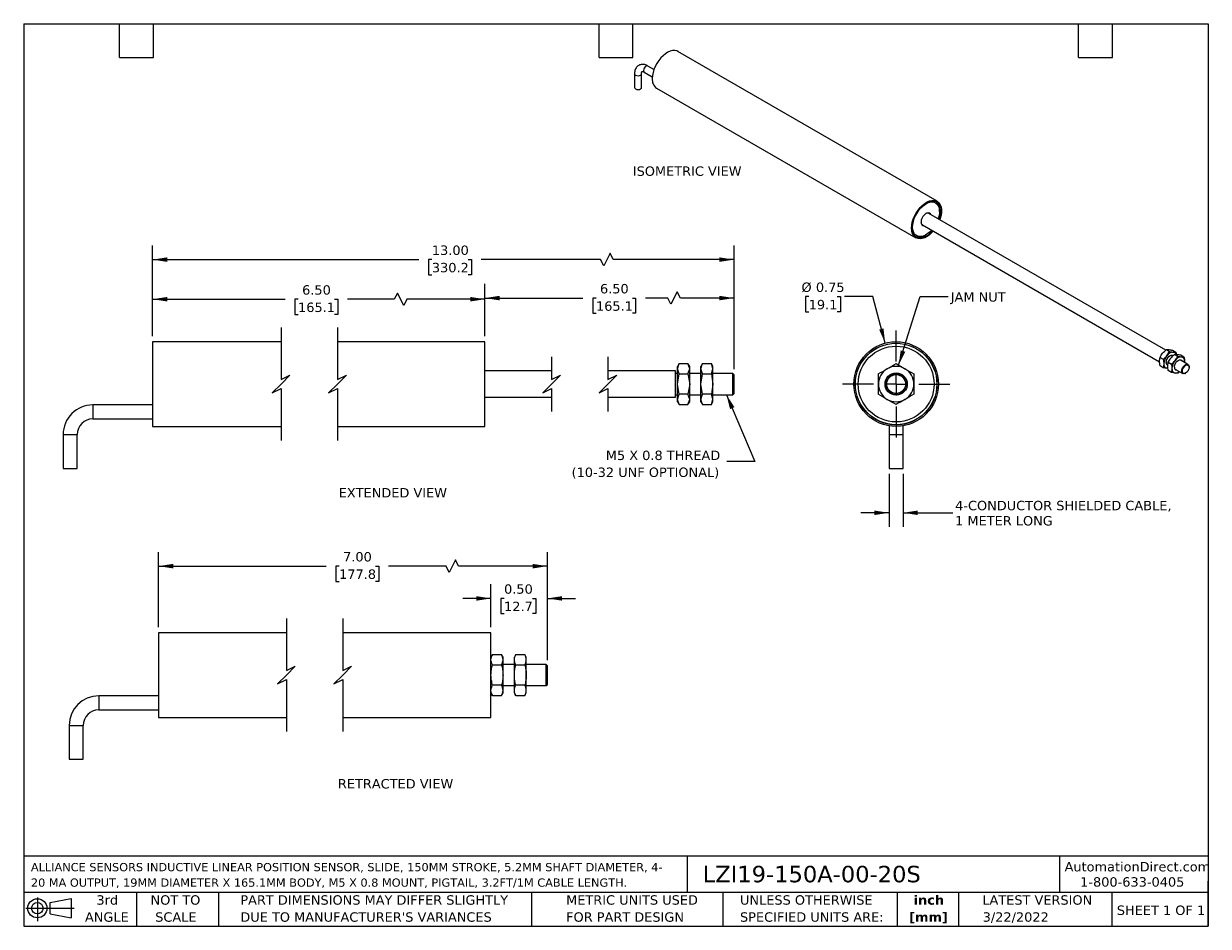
# Model space of a CAD drawing. Header units: inches. Extents: x 0.2 to 10.8, y 0.2 to 8.2.
import ezdxf

# ---------------------------------------------------------------- set-up
doc = ezdxf.new("R2010")
doc.units = ezdxf.units.IN
doc.header["$MEASUREMENT"] = 0
doc.linetypes.add('SLD-Center', pattern=[0.75, 0.6, -0.05, 0.05, -0.05])
doc.linetypes.add('SLD-Solid', pattern=[0])
doc.layers.add('CENTER', color=40, linetype='SLD-Center')
doc.layers.add('DIMENSIONS', color=140, linetype='SLD-Solid', lineweight=25)
doc.layers.add('TEXT', color=140, linetype='SLD-Solid', lineweight=25)
doc.styles.add('SLDTEXTSTYLE0', font='VERDANA.TTF')
doc.styles.add('SLDTEXTSTYLE1', font='VERDANAB.TTF')
doc.styles.get("Standard").update_dxf_attribs({"font": 'VERDANA.TTF'})
doc.dimstyles.new('SLDDIMSTYLE0', dxfattribs={"dimtxt": 0.084961, "dimasz": 0.13, "dimexe": 0, "dimexo": 0.0625, "dimgap": 0.02124, "dimtad": 0, "dimtih": 1, "dimtoh": 1, "dimrnd": 1e-09, "dimzin": 4, "dimdsep": 46, "dimtxsty": 'SLDTEXTSTYLE0', "dimsah": 1, "dimcen": 0.09, "dimadec": 0, "dimazin": 1, "dimtfac": 1, "dimtofl": 0, "dimtmove": 0, "dimatfit": 3, "dimfxl": 0, "dimfrac": 2, "dimtolj": 1, "dimtzin": 12, "dimarcsym": 0})
doc.dimstyles.new('SLDDIMSTYLE1', dxfattribs={"dimtxt": 0.18, "dimasz": 0.13, "dimexe": 0, "dimexo": 0.0625, "dimgap": 0, "dimtad": 0, "dimtih": 1, "dimtoh": 1, "dimdec": 0, "dimrnd": 1e-09, "dimzin": 0, "dimdsep": 46, "dimtxsty": 'Standard', "dimsah": 1, "dimcen": 0.09, "dimadec": 0, "dimazin": 0, "dimtfac": 0.13, "dimtdec": 0, "dimtofl": 0, "dimtmove": 0, "dimatfit": 3, "dimfxl": 0, "dimfrac": 2, "dimtolj": 1, "dimtzin": 0, "dimarcsym": 0})
doc.dimstyles.new('SLDDIMSTYLE2', dxfattribs={"dimtxt": 0.084961, "dimasz": 0.13, "dimexe": 0, "dimexo": 0.0625, "dimgap": 0.02124, "dimtad": 0, "dimtih": 1, "dimtoh": 1, "dimrnd": 1e-09, "dimdsep": 46, "dimtxsty": 'SLDTEXTSTYLE0', "dimsah": 1, "dimcen": 0, "dimadec": 0, "dimazin": 2, "dimtfac": 1, "dimtofl": 0, "dimtmove": 0, "dimatfit": 3, "dimfxl": 0, "dimfrac": 2, "dimtolj": 1, "dimtzin": 12, "dimarcsym": 0})
doc.dimstyles.new('SLDDIMSTYLE3', dxfattribs={"dimtxt": 0.084961, "dimasz": 0.13, "dimexe": 0, "dimexo": 0.0625, "dimgap": 0.02124, "dimtad": 0, "dimtih": 1, "dimtoh": 1, "dimrnd": 1e-09, "dimzin": 12, "dimdsep": 46, "dimtxsty": 'SLDTEXTSTYLE0', "dimsah": 1, "dimcen": 0.09, "dimadec": 0, "dimazin": 3, "dimtfac": 1, "dimtmove": 0, "dimatfit": 0, "dimfxl": 0, "dimfrac": 2, "dimtolj": 1, "dimtzin": 12, "dimarcsym": 0})
doc.dimstyles.new('SLDDIMSTYLE4', dxfattribs={"dimtxt": 0.084961, "dimasz": 0.13, "dimexe": 0, "dimexo": 0.0625, "dimgap": 0.02124, "dimtad": 0, "dimtih": 1, "dimtoh": 1, "dimrnd": 1e-09, "dimzin": 0, "dimdsep": 46, "dimtxsty": 'SLDTEXTSTYLE0', "dimsah": 1, "dimcen": 0.09, "dimadec": 0, "dimazin": 0, "dimtfac": 1, "dimtmove": 0, "dimatfit": 0, "dimfxl": 0, "dimfrac": 2, "dimtolj": 1, "dimtzin": 12, "dimarcsym": 0})

# ---------------------------------------------------------------- blocks, each defined once
blk = doc.blocks.new('Block11')
at = {"color": 7, "linetype": 'SLD-Solid', "lineweight": 18}
for p, q in [((0, 0.113), (0.428, 0.113)), ((0.102, 0.209), (0.102, 0)), ((0.216, 0.164), (0.401, 0.198)), ((0.216, 0.063), (0.216, 0.164)), ((0.401, 0.198), (0.401, 0.029)), ((0.216, 0.063), (0.401, 0.029))]:
    blk.add_line(p, q, dxfattribs=at)
for radius in [0.0846, 0.0506]:
    blk.add_circle((0.102, 0.113), radius, dxfattribs=at)
blk = doc.blocks.new('Block12')
at = {"color": 7, "linetype": 'Continuous'}
blk.add_blockref('Block11', (0, 0), dxfattribs=at)
blk = doc.blocks.new('SW_NOTE_0')
at = {"layer": 'TEXT', "color": 0, "char_height": 0.07292, "attachment_point": 1, "style": 'SLDTEXTSTYLE0'}
for s, insert in [('ALLIANCE SENSORS INDUCTIVE LINEAR POSITION SENSOR, SLIDE, 150MM STROKE, 5.2MM SHAFT DIAMETER, 4-', (0, 0.093)), ('20 MA OUTPUT, 19MM DIAMETER X 165.1MM BODY, M5 X 0.8 MOUNT, PIGTAIL, 3.2FT/1M CABLE LENGTH.', (0, -0.044))]:
    blk.add_mtext(s, dxfattribs=dict(at, insert=insert))
blk = doc.blocks.new('SW_NOTE_0_1')
at = {"layer": 'TEXT', "color": 0, "char_height": 0.0833, "attachment_point": 2, "style": 'SLDTEXTSTYLE1'}
for s, insert in [('inch', (0.125, 0.106)), ('[mm]', (0.122, -0.045))]:
    blk.add_mtext(s, dxfattribs=dict(at, insert=insert))
blk = doc.blocks.new('SW_NOTE_0_2')
at = {"layer": 'TEXT', "color": 0, "char_height": 0.08333, "attachment_point": 1, "style": 'SLDTEXTSTYLE0'}
for s, insert in [('UNLESS OTHERWISE ', (0, 0.106)), ('SPECIFIED UNITS ARE:', (0, -0.045))]:
    blk.add_mtext(s, dxfattribs=dict(at, insert=insert))
blk = doc.blocks.new('SW_NOTE_0_3')
at = {"layer": 'TEXT', "color": 0, "char_height": 0.08333, "attachment_point": 1, "style": 'SLDTEXTSTYLE0'}
for s, insert in [('PART DIMENSIONS MAY DIFFER SLIGHTLY ', (0, 0.106)), ("DUE TO MANUFACTURER'S VARIANCES", (0, -0.045))]:
    blk.add_mtext(s, dxfattribs=dict(at, insert=insert))
blk = doc.blocks.new('SW_NOTE_0_4')
at = {"layer": 'TEXT', "color": 0, "char_height": 0.0833, "attachment_point": 2, "style": 'SLDTEXTSTYLE0'}
for s, insert in [('NOT TO', (0.207, 0.106)), ('SCALE', (0.211, -0.045))]:
    blk.add_mtext(s, dxfattribs=dict(at, insert=insert))
blk = doc.blocks.new('SW_NOTE_0_5')
at = {"layer": 'TEXT', "color": 0, "char_height": 0.0833, "attachment_point": 2, "style": 'SLDTEXTSTYLE0'}
for s, insert in [('3rd', (0.091, 0.106)), ('ANGLE', (0.087, -0.045))]:
    blk.add_mtext(s, dxfattribs=dict(at, insert=insert))
blk = doc.blocks.new('SW_NOTE_0_6')
at = {"layer": 'TEXT', "color": 0, "char_height": 0.08333, "attachment_point": 1, "style": 'SLDTEXTSTYLE0'}
for s, insert in [('METRIC UNITS USED ', (0, 0.106)), ('FOR PART DESIGN', (0, -0.045))]:
    blk.add_mtext(s, dxfattribs=dict(at, insert=insert))
blk = doc.blocks.new('_D')
at = {"layer": 'DIMENSIONS'}
for p, q in [((4.338, 5.481), (4.338, 5.943)), ((6.546, 5.189), (6.546, 5.943)), ((4.338, 5.818), (5.207, 5.818)), ((5.323, 5.818), (5.294, 5.818)), ((5.294, 5.818), (5.294, 5.683)), ((5.646, 5.818), (5.674, 5.818)), ((5.674, 5.818), (5.674, 5.683)), ((5.96, 5.818), (5.761, 5.818)), ((5.987, 5.763), (5.96, 5.818)), ((6.043, 5.874), (5.987, 5.763)), ((6.071, 5.818), (6.043, 5.874)), ((6.546, 5.818), (6.071, 5.818)), ((5.294, 5.683), (5.323, 5.683)), ((5.674, 5.683), (5.646, 5.683))]:
    blk.add_line(p, q, dxfattribs=at)
for points in [[(4.338, 5.818), (4.468, 5.798), (4.468, 5.838)], [(6.546, 5.818), (6.416, 5.838), (6.416, 5.798)]]:
    blk.add_solid(points, dxfattribs=at)
at = {"layer": 'DIMENSIONS', "char_height": 0.0833, "attachment_point": 1, "style": 'SLDTEXTSTYLE0'}
for s, insert in [('6.50', (5.358, 5.943)), ('165.1', (5.323, 5.789))]:
    blk.add_mtext(s, dxfattribs=dict(at, insert=insert))
blk = doc.blocks.new('_D_1')
at = {"layer": 'DIMENSIONS'}
for p, q in [((1.392, 5.481), (1.392, 5.933)), ((4.338, 5.481), (4.338, 5.933)), ((1.392, 5.808), (2.567, 5.808)), ((2.682, 5.808), (2.654, 5.808)), ((2.654, 5.808), (2.654, 5.672)), ((3.005, 5.808), (3.034, 5.808)), ((3.034, 5.808), (3.034, 5.672)), ((3.535, 5.808), (3.121, 5.808)), ((3.563, 5.863), (3.535, 5.808)), ((3.619, 5.752), (3.563, 5.863)), ((3.646, 5.808), (3.619, 5.752)), ((4.338, 5.808), (3.646, 5.808)), ((2.654, 5.672), (2.682, 5.672)), ((3.034, 5.672), (3.005, 5.672))]:
    blk.add_line(p, q, dxfattribs=at)
for points in [[(1.392, 5.808), (1.522, 5.788), (1.522, 5.828)], [(4.338, 5.808), (4.208, 5.828), (4.208, 5.788)]]:
    blk.add_solid(points, dxfattribs=at)
at = {"layer": 'DIMENSIONS', "char_height": 0.0833, "attachment_point": 1, "style": 'SLDTEXTSTYLE0'}
for s, insert in [('6.50', (2.718, 5.932)), ('165.1', (2.682, 5.778))]:
    blk.add_mtext(s, dxfattribs=dict(at, insert=insert))
blk = doc.blocks.new('_D_2')
at = {"layer": 'DIMENSIONS'}
for p, q in [((1.392, 5.481), (1.392, 6.284)), ((5.448, 6.215), (5.392, 6.104)), ((5.476, 6.159), (5.448, 6.215)), ((6.546, 5.189), (6.546, 6.284)), ((1.392, 6.159), (3.753, 6.159)), ((3.868, 6.159), (3.839, 6.159)), ((3.839, 6.159), (3.839, 6.024)), ((4.191, 6.159), (4.22, 6.159)), ((4.22, 6.159), (4.22, 6.024)), ((5.364, 6.159), (4.306, 6.159)), ((5.392, 6.104), (5.364, 6.159)), ((6.546, 6.159), (5.476, 6.159)), ((3.839, 6.024), (3.868, 6.024)), ((4.22, 6.024), (4.191, 6.024))]:
    blk.add_line(p, q, dxfattribs=at)
for points in [[(1.392, 6.159), (1.522, 6.139), (1.522, 6.179)], [(6.546, 6.159), (6.416, 6.179), (6.416, 6.139)]]:
    blk.add_solid(points, dxfattribs=at)
at = {"layer": 'DIMENSIONS', "char_height": 0.0833, "attachment_point": 1, "style": 'SLDTEXTSTYLE0'}
for s, insert in [('13.00', (3.868, 6.284)), ('330.2', (3.868, 6.13))]:
    blk.add_mtext(s, dxfattribs=dict(at, insert=insert))
blk = doc.blocks.new('SW_NOTE_0_7')
at = {"layer": 'TEXT', "color": 0, "char_height": 0.08333, "attachment_point": 3, "style": 'SLDTEXTSTYLE0'}
for s, insert in [('M5 X 0.8 THREAD', (-0.058, 0.095)), ('(10-32 UNF OPTIONAL)', (-0.067, -0.055))]:
    blk.add_mtext(s, dxfattribs=dict(at, insert=insert))
blk = doc.blocks.new('_D_3')
at = {"layer": 'DIMENSIONS'}
for p, q in [((7.208, 5.831), (7.18, 5.831)), ((7.18, 5.831), (7.18, 5.696)), ((7.461, 5.831), (7.489, 5.831)), ((7.489, 5.831), (7.489, 5.696)), ((7.775, 5.831), (7.525, 5.831)), ((7.886, 5.418), (7.775, 5.831)), ((7.18, 5.696), (7.208, 5.696)), ((7.489, 5.696), (7.461, 5.696))]:
    blk.add_line(p, q, dxfattribs=at)
blk.add_solid([(7.886, 5.418), (7.871, 5.549), (7.833, 5.538)], dxfattribs=at)
at = {"layer": 'DIMENSIONS', "char_height": 0.0833, "attachment_point": 1, "style": 'SLDTEXTSTYLE0'}
for s, insert in [('%%c', (7.144, 5.956)), ('0.75', (7.272, 5.956)), ('19.1', (7.208, 5.802))]:
    blk.add_mtext(s, dxfattribs=dict(at, insert=insert))
blk = doc.blocks.new('_D_4')
at = {"layer": 'DIMENSIONS'}
for p, q in [((7.92, 4.259), (7.92, 3.79)), ((8.045, 4.259), (8.045, 3.79)), ((7.92, 3.915), (7.67, 3.915)), ((8.045, 3.915), (8.487, 3.915))]:
    blk.add_line(p, q, dxfattribs=at)
for points in [[(7.92, 3.915), (7.79, 3.935), (7.79, 3.895)], [(8.045, 3.915), (8.175, 3.895), (8.175, 3.935)]]:
    blk.add_solid(points, dxfattribs=at)
at = {"layer": 'DIMENSIONS', "char_height": 0.08333, "attachment_point": 1, "style": 'SLDTEXTSTYLE0'}
for s, insert in [('4-CONDUCTOR SHIELDED CABLE,', (8.506, 4.021)), ('1 METER LONG', (8.506, 3.886))]:
    blk.add_mtext(s, dxfattribs=dict(at, insert=insert))
blk = doc.blocks.new('SW_CENTERMARKSYMBOL_0')
at = {"layer": 'CENTER', "color": 0}
for p, q in [((0, 0.2), (0, 0.475)), ((-0.2, 0), (-0.475, 0)), ((0, 0), (-0.1, 0)), ((0, 0), (0, 0.1)), ((0, 0), (0, -0.1)), ((0, 0), (0.1, 0)), ((0.2, 0), (0.475, 0)), ((0, -0.2), (0, -0.475))]:
    blk.add_line(p, q, dxfattribs=at)
blk = doc.blocks.new('_D_5')
at = {"layer": 'DIMENSIONS'}
for p, q in [((1.445, 2.902), (1.445, 3.567)), ((4.078, 3.498), (4.022, 3.387)), ((4.105, 3.442), (4.078, 3.498)), ((4.892, 2.61), (4.892, 3.567)), ((1.445, 3.442), (2.931, 3.442)), ((3.046, 3.442), (3.017, 3.442)), ((3.017, 3.442), (3.017, 3.307)), ((3.369, 3.442), (3.397, 3.442)), ((3.397, 3.442), (3.397, 3.307)), ((3.994, 3.442), (3.484, 3.442)), ((4.022, 3.387), (3.994, 3.442)), ((4.892, 3.442), (4.105, 3.442)), ((3.017, 3.307), (3.046, 3.307)), ((3.397, 3.307), (3.369, 3.307))]:
    blk.add_line(p, q, dxfattribs=at)
for points in [[(1.445, 3.442), (1.575, 3.422), (1.575, 3.462)], [(4.892, 3.442), (4.762, 3.462), (4.762, 3.422)]]:
    blk.add_solid(points, dxfattribs=at)
at = {"layer": 'DIMENSIONS', "char_height": 0.0833, "attachment_point": 1, "style": 'SLDTEXTSTYLE0'}
for s, insert in [('7.00', (3.081, 3.567)), ('177.8', (3.046, 3.413))]:
    blk.add_mtext(s, dxfattribs=dict(at, insert=insert))
blk = doc.blocks.new('_D_6')
at = {"layer": 'DIMENSIONS'}
for p, q in [((4.392, 2.902), (4.392, 3.281)), ((4.892, 2.61), (4.892, 3.281)), ((4.392, 3.156), (4.142, 3.156)), ((4.508, 3.156), (4.48, 3.156)), ((4.48, 3.156), (4.48, 3.021)), ((4.761, 3.156), (4.789, 3.156)), ((4.789, 3.156), (4.789, 3.021)), ((4.892, 3.156), (5.142, 3.156)), ((4.48, 3.021), (4.508, 3.021)), ((4.789, 3.021), (4.761, 3.021))]:
    blk.add_line(p, q, dxfattribs=at)
for points in [[(4.392, 3.156), (4.262, 3.176), (4.262, 3.136)], [(4.892, 3.156), (5.022, 3.136), (5.022, 3.176)]]:
    blk.add_solid(points, dxfattribs=at)
at = {"layer": 'DIMENSIONS', "char_height": 0.0833, "attachment_point": 1, "style": 'SLDTEXTSTYLE0'}
for s, insert in [('0.50', (4.508, 3.281)), ('12.7', (4.508, 3.127))]:
    blk.add_mtext(s, dxfattribs=dict(at, insert=insert))

msp = doc.modelspace()

# ---------------------------------------------------------------- linework, layer by layer
for p, q in [((8.346, 6.676), (6.048, 8.003)), ((5.836, 7.844), (5.782, 7.875)), ((5.664, 7.807), (5.664, 7.685)), ((5.727, 7.685), (5.727, 7.807)), ((5.751, 7.821), (5.822, 7.78)), ((5.86, 7.678), (8.158, 6.352)), ((10.374, 5.357), (8.274, 6.569)), ((8.367, 6.585), (8.367, 6.595)), ((8.216, 6.467), (10.318, 5.254)), ((8.24, 6.374), (8.248, 6.379)), ((2.531, 5.431), (1.392, 5.431)), ((1.392, 5.431), (1.392, 5.056)), ((4.338, 5.431), (3.031, 5.431)), ((4.338, 5.056), (4.338, 5.431)), ((10.378, 5.361), (10.406, 5.345)), ((10.434, 5.356), (10.462, 5.34)), ((10.323, 5.292), (10.35, 5.276)), ((10.437, 5.307), (10.433, 5.309)), ((10.435, 5.311), (10.439, 5.308)), ((10.451, 5.319), (10.479, 5.303)), ((10.57, 5.23), (10.506, 5.267)), ((10.507, 5.314), (10.534, 5.298)), ((10.539, 5.258), (10.538, 5.248)), ((4.929, 5.173), (4.338, 5.173)), ((6.026, 5.173), (5.429, 5.173)), ((6.026, 4.95), (6.026, 5.173)), ((6.046, 5.149), (6.026, 5.149)), ((6.06, 5.237), (6.046, 5.213)), ((6.046, 5.192), (6.06, 5.237)), ((6.046, 5.192), (6.046, 5.213)), ((6.046, 5.056), (6.046, 5.192)), ((6.06, 5.147), (6.046, 5.192)), ((6.046, 5.056), (6.06, 5.147)), ((6.06, 5.237), (6.138, 5.237)), ((6.06, 5.147), (6.138, 5.147)), ((6.153, 5.213), (6.138, 5.237)), ((6.153, 5.192), (6.138, 5.237)), ((6.138, 5.147), (6.153, 5.192)), ((6.138, 5.147), (6.153, 5.056)), ((6.153, 5.192), (6.153, 5.213)), ((6.153, 5.056), (6.153, 5.192)), ((6.253, 5.149), (6.153, 5.149)), ((6.267, 5.237), (6.253, 5.213)), ((6.253, 5.192), (6.267, 5.237)), ((6.253, 5.192), (6.253, 5.213)), ((6.253, 5.056), (6.253, 5.192)), ((6.267, 5.147), (6.253, 5.192)), ((6.253, 5.056), (6.267, 5.147)), ((6.267, 5.237), (6.345, 5.237)), ((6.267, 5.147), (6.345, 5.147)), ((6.359, 5.213), (6.345, 5.237)), ((6.359, 5.192), (6.345, 5.237)), ((6.345, 5.147), (6.359, 5.192)), ((6.345, 5.147), (6.359, 5.056)), ((6.359, 5.192), (6.359, 5.213)), ((6.359, 5.056), (6.359, 5.192)), ((6.536, 5.149), (6.359, 5.149)), ((6.546, 5.139), (6.536, 5.149)), ((6.536, 5.075), (6.536, 5.149)), ((10.35, 5.201), (10.323, 5.217)), ((10.393, 5.196), (10.383, 5.196)), ((10.386, 5.228), (10.392, 5.225)), ((10.395, 5.249), (10.423, 5.233)), ((10.423, 5.159), (10.395, 5.175)), ((10.459, 5.186), (10.523, 5.149)), ((10.492, 5.167), (10.479, 5.154)), ((10.546, 5.151), (10.55, 5.153)), ((10.58, 5.204), (10.58, 5.208)), ((1.392, 5.056), (1.392, 4.681)), ((4.338, 4.681), (4.338, 5.056)), ((6.06, 4.965), (6.046, 5.056)), ((6.046, 4.919), (6.046, 5.056)), ((6.153, 5.056), (6.138, 4.965)), ((6.153, 4.919), (6.153, 5.056)), ((6.267, 4.965), (6.253, 5.056)), ((6.253, 4.919), (6.253, 5.056)), ((6.359, 5.056), (6.345, 4.965)), ((6.359, 4.919), (6.359, 5.056)), ((6.536, 4.962), (6.536, 5.075)), ((6.546, 5.073), (6.546, 5.139)), ((6.546, 4.972), (6.546, 5.073)), ((4.338, 4.939), (4.929, 4.939)), ((5.429, 4.939), (6.026, 4.939)), ((6.026, 4.962), (6.046, 4.962)), ((6.026, 4.939), (6.026, 4.95)), ((6.046, 4.919), (6.06, 4.965)), ((6.138, 4.965), (6.06, 4.965)), ((6.153, 4.919), (6.138, 4.965)), ((6.153, 4.962), (6.253, 4.962)), ((6.253, 4.919), (6.267, 4.965)), ((6.345, 4.965), (6.267, 4.965)), ((6.359, 4.919), (6.345, 4.965)), ((6.359, 4.962), (6.536, 4.962)), ((6.536, 4.962), (6.546, 4.972)), ((1.392, 4.872), (0.862, 4.872)), ((0.862, 4.872), (0.862, 4.747)), ((6.06, 4.874), (6.046, 4.919)), ((6.046, 4.898), (6.046, 4.919)), ((6.046, 4.898), (6.06, 4.874)), ((6.06, 4.874), (6.138, 4.874)), ((6.138, 4.874), (6.153, 4.919)), ((6.138, 4.874), (6.153, 4.898)), ((6.153, 4.898), (6.153, 4.919)), ((6.267, 4.874), (6.253, 4.919)), ((6.253, 4.898), (6.253, 4.919)), ((6.253, 4.898), (6.267, 4.874)), ((6.267, 4.874), (6.345, 4.874)), ((6.345, 4.874), (6.359, 4.919)), ((6.345, 4.874), (6.359, 4.898)), ((6.359, 4.898), (6.359, 4.919)), ((0.862, 4.747), (1.392, 4.747)), ((1.392, 4.681), (2.531, 4.681)), ((3.031, 4.681), (4.338, 4.681)), ((7.92, 4.686), (7.92, 4.609)), ((8.045, 4.609), (8.045, 4.686)), ((0.599, 4.609), (0.599, 4.309)), ((0.599, 4.609), (0.724, 4.609)), ((0.724, 4.309), (0.724, 4.609)), ((7.92, 4.609), (7.92, 4.309)), ((7.92, 4.609), (8.045, 4.609)), ((8.045, 4.309), (8.045, 4.609)), ((0.599, 4.309), (0.724, 4.309)), ((7.92, 4.309), (8.045, 4.309)), ((2.578, 2.852), (1.445, 2.852)), ((1.445, 2.852), (1.445, 2.477)), ((4.392, 2.852), (3.078, 2.852)), ((4.392, 2.477), (4.392, 2.852)), ((4.406, 2.658), (4.392, 2.634)), ((4.406, 2.658), (4.485, 2.658)), ((4.499, 2.634), (4.485, 2.658)), ((4.499, 2.613), (4.499, 2.634)), ((4.613, 2.658), (4.599, 2.634)), ((4.599, 2.613), (4.599, 2.634)), ((4.613, 2.658), (4.691, 2.658)), ((4.705, 2.634), (4.691, 2.658)), ((4.705, 2.613), (4.705, 2.634)), ((4.406, 2.567), (4.485, 2.567)), ((4.499, 2.477), (4.499, 2.613)), ((4.599, 2.57), (4.499, 2.57)), ((4.599, 2.477), (4.599, 2.613)), ((4.613, 2.567), (4.691, 2.567)), ((4.705, 2.477), (4.705, 2.613)), ((4.882, 2.57), (4.705, 2.57)), ((4.892, 2.56), (4.882, 2.57)), ((4.882, 2.496), (4.882, 2.57)), ((4.892, 2.494), (4.892, 2.56)), ((1.445, 2.477), (1.445, 2.102)), ((4.392, 2.102), (4.392, 2.477)), ((4.499, 2.34), (4.499, 2.477)), ((4.599, 2.34), (4.599, 2.477)), ((4.705, 2.34), (4.705, 2.477)), ((4.882, 2.383), (4.882, 2.496)), ((4.892, 2.393), (4.892, 2.494)), ((4.392, 2.319), (4.406, 2.295)), ((4.485, 2.386), (4.406, 2.386)), ((4.485, 2.295), (4.499, 2.319)), ((4.499, 2.383), (4.599, 2.383)), ((4.499, 2.319), (4.499, 2.34)), ((4.599, 2.319), (4.599, 2.34)), ((4.599, 2.319), (4.613, 2.295)), ((4.691, 2.386), (4.613, 2.386)), ((4.691, 2.295), (4.705, 2.319)), ((4.705, 2.383), (4.882, 2.383)), ((4.705, 2.319), (4.705, 2.34)), ((4.882, 2.383), (4.892, 2.393)), ((1.445, 2.293), (0.915, 2.293)), ((0.915, 2.293), (0.915, 2.168)), ((4.406, 2.295), (4.485, 2.295)), ((4.613, 2.295), (4.691, 2.295)), ((0.915, 2.168), (1.445, 2.168)), ((1.445, 2.102), (2.578, 2.102)), ((3.078, 2.102), (4.392, 2.102)), ((0.653, 2.03), (0.653, 1.73)), ((0.653, 2.03), (0.778, 2.03)), ((0.778, 1.73), (0.778, 2.03)), ((0.653, 1.73), (0.778, 1.73))]:
    msp.add_line(p, q)
at = {"flags": 128}
for points in [[(6.048, 8.003), (6.038, 8.008), (6.02, 8.012), (6.001, 8.011), (5.98, 8.006), (5.959, 7.997), (5.938, 7.983), (5.917, 7.966), (5.897, 7.946), (5.879, 7.923), (5.862, 7.898), (5.848, 7.871), (5.836, 7.844), (5.828, 7.817), (5.823, 7.79), (5.821, 7.764)], [(5.782, 7.875), (5.775, 7.877), (5.766, 7.874), (5.758, 7.867), (5.751, 7.857), (5.746, 7.846), (5.744, 7.835), (5.746, 7.827), (5.751, 7.821), (5.751, 7.821)], [(5.664, 7.807), (5.667, 7.8), (5.674, 7.795), (5.684, 7.791), (5.696, 7.789), (5.708, 7.791), (5.718, 7.795), (5.725, 7.8), (5.727, 7.807)], [(5.664, 7.685), (5.667, 7.678), (5.674, 7.672), (5.684, 7.668), (5.696, 7.667), (5.708, 7.668), (5.718, 7.672), (5.725, 7.678), (5.727, 7.685)], [(8.119, 6.437), (8.121, 6.463), (8.126, 6.49), (8.135, 6.517), (8.146, 6.545), (8.16, 6.571), (8.177, 6.597), (8.195, 6.62), (8.215, 6.64), (8.236, 6.657), (8.257, 6.67), (8.278, 6.679), (8.299, 6.684), (8.318, 6.685), (8.336, 6.681), (8.351, 6.673), (8.364, 6.661), (8.374, 6.644), (8.381, 6.625), (8.384, 6.603), (8.384, 6.578), (8.381, 6.552), (8.374, 6.524), (8.37, 6.513)], [(8.308, 6.414), (8.303, 6.408), (8.283, 6.389), (8.263, 6.373), (8.241, 6.36), (8.22, 6.352), (8.2, 6.349), (8.182, 6.35), (8.165, 6.355), (8.151, 6.365), (8.139, 6.379), (8.131, 6.396), (8.126, 6.417), (8.124, 6.44), (8.126, 6.465), (8.131, 6.492), (8.139, 6.519), (8.151, 6.547), (8.165, 6.573), (8.182, 6.597), (8.2, 6.62), (8.22, 6.639), (8.241, 6.655), (8.263, 6.668), (8.283, 6.676), (8.303, 6.679), (8.322, 6.678), (8.339, 6.673), (8.353, 6.663), (8.365, 6.65), (8.373, 6.632), (8.378, 6.611), (8.38, 6.588), (8.38, 6.588)], [(8.298, 6.42), (8.284, 6.406), (8.265, 6.389), (8.244, 6.377), (8.224, 6.368), (8.205, 6.363), (8.187, 6.363), (8.171, 6.367), (8.157, 6.376), (8.145, 6.388), (8.137, 6.405), (8.131, 6.424), (8.129, 6.446), (8.131, 6.47), (8.136, 6.496), (8.144, 6.522), (8.155, 6.547), (8.169, 6.572), (8.185, 6.596), (8.203, 6.617), (8.203, 6.617)], [(8.203, 6.617), (8.222, 6.635), (8.242, 6.65), (8.262, 6.661), (8.282, 6.667), (8.301, 6.67), (8.318, 6.668), (8.333, 6.661), (8.346, 6.651), (8.356, 6.636), (8.363, 6.618), (8.367, 6.597), (8.367, 6.574), (8.364, 6.549), (8.357, 6.524), (8.357, 6.521)], [(8.29, 6.56), (8.287, 6.565), (8.279, 6.572), (8.269, 6.574), (8.256, 6.572), (8.244, 6.565), (8.231, 6.554), (8.22, 6.54), (8.212, 6.524), (8.206, 6.508), (8.204, 6.492), (8.205, 6.478), (8.21, 6.467), (8.218, 6.46), (8.228, 6.458), (8.231, 6.458)], [(8.312, 6.412), (8.299, 6.398), (8.278, 6.379), (8.257, 6.364), (8.236, 6.353), (8.215, 6.346), (8.195, 6.343), (8.177, 6.345), (8.16, 6.351), (8.146, 6.361), (8.135, 6.375), (8.126, 6.393), (8.121, 6.414), (8.119, 6.437)], [(10.376, 5.248), (10.378, 5.261), (10.383, 5.275), (10.39, 5.288), (10.4, 5.3), (10.411, 5.308), (10.422, 5.312), (10.431, 5.312), (10.439, 5.308)], [(10.449, 5.206), (10.451, 5.219), (10.456, 5.233), (10.463, 5.246), (10.473, 5.258), (10.484, 5.266), (10.495, 5.27), (10.504, 5.27), (10.512, 5.265), (10.515, 5.262)], [(10.508, 5.268), (10.512, 5.266), (10.514, 5.262)], [(10.539, 5.258), (10.539, 5.249), (10.539, 5.248)], [(10.393, 5.196), (10.39, 5.196), (10.383, 5.196)], [(10.391, 5.223), (10.39, 5.224), (10.386, 5.225)], [(10.468, 5.181), (10.463, 5.182), (10.459, 5.183)], [(10.514, 5.179), (10.518, 5.193), (10.525, 5.206), (10.535, 5.218), (10.545, 5.227), (10.556, 5.231), (10.566, 5.232), (10.574, 5.227), (10.578, 5.218), (10.58, 5.208)], [(10.546, 5.151), (10.542, 5.149), (10.532, 5.147), (10.523, 5.149), (10.517, 5.156), (10.514, 5.166), (10.514, 5.179)], [(10.521, 5.178), (10.525, 5.191), (10.532, 5.204), (10.541, 5.215), (10.551, 5.222), (10.561, 5.225), (10.57, 5.224), (10.576, 5.218), (10.579, 5.209), (10.579, 5.197), (10.575, 5.184), (10.568, 5.171), (10.559, 5.16), (10.549, 5.153), (10.539, 5.149), (10.53, 5.151), (10.524, 5.156), (10.521, 5.166), (10.521, 5.178)]]:
    msp.add_lwpolyline(points, dxfattribs=at)
for radius in [0.375, 0.362, 0.361, 0.336, 0.0984, 0.0935, 0.0835]:
    msp.add_circle((7.983, 5.056), radius)
for centre, radius, start, end in [((5.914, 7.754), 0.0931, 173.9352, 234.7526), ((8.273, 6.603), 0.0946, 355.2589, 49.775), ((8.262, 6.543), 0.0281, 64.5821, 123.4908), ((8.15, 6.592), 0.23, 340.521, 359.038), ((8.232, 6.491), 0.0287, 177.2754, 234.6624), ((8.186, 6.451), 0.0939, 249.9937, 304.9832), ((10.476, 5.23), 0.121, 140.2279, 177.3607), ((10.443, 5.268), 0.0719, 93.4295, 146.5651), ((10.549, 5.188), 0.121, 140.2279, 177.3607), ((10.436, 5.311), 0.029, 19.6686, 84.0698), ((10.516, 5.226), 0.0719, 93.4295, 146.5651), ((10.505, 5.263), 0.0346, 350.7481, 79.4532), ((7.983, 5.056), 0.157, 120, 180), ((7.983, 5.056), 0.157, 60, 120), ((7.983, 5.056), 0.157, 0, 60), ((10.389, 5.23), 0.0346, 170.7481, 259.4532), ((10.397, 5.244), 0.0215, 169.8685, 254.5711), ((10.462, 5.188), 0.0346, 170.7481, 259.4532), ((10.47, 5.202), 0.021, 169.2935, 265.8649), ((10.456, 5.21), 0.0565, 269.8601, 309.6275), ((7.983, 5.056), 0.157, 180, 240), ((7.983, 5.056), 0.157, 300, 0), ((0.862, 4.609), 0.262, 89.9999, 180.0001), ((7.983, 5.056), 0.157, 240, 300), ((0.862, 4.609), 0.138, 90.0001, 179.9999), ((0.915, 2.03), 0.262, 90, 180), ((0.915, 2.03), 0.138, 90.0001, 179.9999)]:
    msp.add_arc(centre, radius, start, end)
for points, knots in [([(5.782, 7.875), (5.78, 7.876), (5.774, 7.88), (5.762, 7.885), (5.747, 7.889), (5.731, 7.89), (5.716, 7.887), (5.701, 7.881), (5.688, 7.871), (5.677, 7.858), (5.67, 7.843), (5.666, 7.826), (5.664, 7.814), (5.665, 7.808), (5.665, 7.807)], [0, 0, 0, 0, 0.03498, 0.124966, 0.216291, 0.30818, 0.400669, 0.495279, 0.595092, 0.691523, 0.791293, 0.893752, 0.995392, 1, 1, 1, 1]), ([(5.727, 7.807), (5.727, 7.809), (5.727, 7.814), (5.728, 7.82), (5.73, 7.824), (5.731, 7.826), (5.732, 7.826), (5.733, 7.827), (5.736, 7.827), (5.742, 7.825), (5.747, 7.823), (5.75, 7.821), (5.751, 7.821)], [0, 0, 0, 0, 0.071731, 0.168495, 0.267736, 0.374195, 0.502046, 0.652094, 0.765328, 0.874195, 0.981545, 1, 1, 1, 1]), ([(10.462, 5.34), (10.463, 5.333), (10.465, 5.326), (10.465, 5.319), (10.465, 5.319)], [0, 0, 0, 0, 0.9902987, 1, 1, 1, 1]), ([(4.392, 2.613), (4.393, 2.621), (4.395, 2.637), (4.402, 2.651), (4.406, 2.658)], [0, 0, 0, 0, 0.479738, 1, 1, 1, 1]), ([(4.499, 2.613), (4.498, 2.621), (4.496, 2.637), (4.489, 2.651), (4.485, 2.658)], [0, 0, 0, 0, 0.479738, 1, 1, 1, 1]), ([(4.599, 2.613), (4.599, 2.621), (4.601, 2.637), (4.609, 2.651), (4.613, 2.658)], [0, 0, 0, 0, 0.479738, 1, 1, 1, 1]), ([(4.705, 2.613), (4.704, 2.621), (4.703, 2.637), (4.695, 2.651), (4.691, 2.658)], [0, 0, 0, 0, 0.479738, 1, 1, 1, 1]), ([(4.406, 2.567), (4.402, 2.575), (4.395, 2.589), (4.393, 2.605), (4.392, 2.613)], [0, 0, 0, 0, 0.510329, 1, 1, 1, 1]), ([(4.392, 2.477), (4.393, 2.492), (4.394, 2.523), (4.402, 2.552), (4.406, 2.567)], [0, 0, 0, 0, 0.494511, 1, 1, 1, 1]), ([(4.485, 2.567), (4.489, 2.575), (4.496, 2.589), (4.498, 2.605), (4.499, 2.613)], [0, 0, 0, 0, 0.510329, 1, 1, 1, 1]), ([(4.485, 2.567), (4.489, 2.553), (4.496, 2.523), (4.498, 2.492), (4.499, 2.477)], [0, 0, 0, 0, 0.495458, 1, 1, 1, 1]), ([(4.613, 2.567), (4.609, 2.575), (4.601, 2.589), (4.599, 2.605), (4.599, 2.613)], [0, 0, 0, 0, 0.510329, 1, 1, 1, 1]), ([(4.599, 2.477), (4.599, 2.492), (4.601, 2.523), (4.609, 2.552), (4.613, 2.567)], [0, 0, 0, 0, 0.494511, 1, 1, 1, 1]), ([(4.691, 2.567), (4.695, 2.575), (4.703, 2.589), (4.704, 2.605), (4.705, 2.613)], [0, 0, 0, 0, 0.510329, 1, 1, 1, 1]), ([(4.691, 2.567), (4.695, 2.553), (4.703, 2.523), (4.704, 2.492), (4.705, 2.477)], [0, 0, 0, 0, 0.495458, 1, 1, 1, 1]), ([(4.406, 2.386), (4.402, 2.4), (4.395, 2.43), (4.393, 2.461), (4.392, 2.477)], [0, 0, 0, 0, 0.495458, 1, 1, 1, 1]), ([(4.499, 2.477), (4.498, 2.461), (4.497, 2.431), (4.489, 2.401), (4.485, 2.386)], [0, 0, 0, 0, 0.494511, 1, 1, 1, 1]), ([(4.613, 2.386), (4.609, 2.4), (4.601, 2.43), (4.599, 2.461), (4.599, 2.477)], [0, 0, 0, 0, 0.495458, 1, 1, 1, 1]), ([(4.705, 2.477), (4.704, 2.461), (4.703, 2.431), (4.695, 2.401), (4.691, 2.386)], [0, 0, 0, 0, 0.494511, 1, 1, 1, 1]), ([(4.392, 2.34), (4.393, 2.348), (4.395, 2.364), (4.402, 2.378), (4.406, 2.386)], [0, 0, 0, 0, 0.479737, 1, 1, 1, 1]), ([(4.406, 2.295), (4.402, 2.302), (4.395, 2.316), (4.393, 2.332), (4.392, 2.34)], [0, 0, 0, 0, 0.510329, 1, 1, 1, 1]), ([(4.499, 2.34), (4.498, 2.348), (4.496, 2.364), (4.489, 2.378), (4.485, 2.386)], [0, 0, 0, 0, 0.4797377, 1, 1, 1, 1]), ([(4.485, 2.295), (4.489, 2.302), (4.496, 2.316), (4.498, 2.332), (4.499, 2.34)], [0, 0, 0, 0, 0.510328, 1, 1, 1, 1]), ([(4.599, 2.34), (4.599, 2.348), (4.601, 2.364), (4.609, 2.378), (4.613, 2.386)], [0, 0, 0, 0, 0.479737, 1, 1, 1, 1]), ([(4.613, 2.295), (4.609, 2.302), (4.601, 2.316), (4.599, 2.332), (4.599, 2.34)], [0, 0, 0, 0, 0.510329, 1, 1, 1, 1]), ([(4.705, 2.34), (4.704, 2.348), (4.703, 2.364), (4.695, 2.378), (4.691, 2.386)], [0, 0, 0, 0, 0.4797377, 1, 1, 1, 1]), ([(4.691, 2.295), (4.695, 2.302), (4.703, 2.316), (4.704, 2.332), (4.705, 2.34)], [0, 0, 0, 0, 0.510328, 1, 1, 1, 1])]:
    msp.add_open_spline(points, degree=3, knots=knots)
for points in [[(10.345, 5.329), (10.355, 5.341), (10.366, 5.351), (10.378, 5.361)], [(10.378, 5.361), (10.384, 5.362), (10.392, 5.362), (10.401, 5.361)], [(10.401, 5.361), (10.411, 5.36), (10.422, 5.358), (10.434, 5.356)], [(10.318, 5.257), (10.318, 5.27), (10.32, 5.281), (10.323, 5.292)], [(10.323, 5.217), (10.32, 5.231), (10.318, 5.245), (10.318, 5.257)], [(10.323, 5.292), (10.329, 5.305), (10.336, 5.317), (10.345, 5.329)], [(10.35, 5.276), (10.362, 5.285), (10.373, 5.296), (10.383, 5.307)], [(10.35, 5.276), (10.353, 5.262), (10.355, 5.248), (10.355, 5.236)], [(10.383, 5.307), (10.392, 5.319), (10.4, 5.332), (10.406, 5.345)], [(10.395, 5.249), (10.402, 5.262), (10.409, 5.275), (10.418, 5.287)], [(10.406, 5.345), (10.418, 5.342), (10.429, 5.34), (10.439, 5.339)], [(10.418, 5.287), (10.428, 5.299), (10.439, 5.309), (10.451, 5.319)], [(10.423, 5.233), (10.435, 5.243), (10.446, 5.253), (10.456, 5.265)], [(10.439, 5.339), (10.448, 5.339), (10.455, 5.339), (10.462, 5.34)], [(10.451, 5.319), (10.457, 5.32), (10.465, 5.32), (10.474, 5.319)], [(10.456, 5.265), (10.465, 5.277), (10.473, 5.29), (10.479, 5.303)], [(10.474, 5.319), (10.484, 5.318), (10.495, 5.316), (10.507, 5.314)], [(10.479, 5.303), (10.491, 5.3), (10.502, 5.298), (10.512, 5.297)], [(10.512, 5.297), (10.521, 5.297), (10.528, 5.297), (10.534, 5.298)], [(10.534, 5.298), (10.538, 5.284), (10.539, 5.27), (10.539, 5.258)], [(7.825, 5.147), (7.851, 5.161), (7.877, 5.176), (7.904, 5.192)], [(7.825, 5.147), (7.825, 5.117), (7.825, 5.087), (7.825, 5.056)], [(7.904, 5.192), (7.931, 5.207), (7.957, 5.223), (7.983, 5.237)], [(7.983, 5.237), (8.008, 5.223), (8.035, 5.207), (8.061, 5.192)], [(8.061, 5.192), (8.088, 5.176), (8.114, 5.161), (8.14, 5.147)], [(8.14, 5.147), (8.14, 5.117), (8.14, 5.087), (8.14, 5.056)], [(10.355, 5.236), (10.355, 5.223), (10.353, 5.212), (10.35, 5.201)], [(10.383, 5.196), (10.373, 5.197), (10.362, 5.199), (10.35, 5.201)], [(10.391, 5.215), (10.391, 5.228), (10.392, 5.239), (10.395, 5.249)], [(10.395, 5.175), (10.392, 5.189), (10.391, 5.203), (10.391, 5.215)], [(10.423, 5.233), (10.426, 5.22), (10.428, 5.206), (10.428, 5.193)], [(10.428, 5.193), (10.428, 5.181), (10.426, 5.17), (10.423, 5.159)], [(10.456, 5.154), (10.446, 5.155), (10.435, 5.157), (10.423, 5.159)], [(10.479, 5.154), (10.473, 5.153), (10.465, 5.153), (10.456, 5.154)], [(7.825, 5.056), (7.825, 5.025), (7.825, 4.994), (7.825, 4.965)], [(8.14, 5.056), (8.14, 5.025), (8.14, 4.994), (8.14, 4.965)], [(7.904, 4.919), (7.877, 4.935), (7.851, 4.95), (7.825, 4.965)], [(8.14, 4.965), (8.114, 4.95), (8.088, 4.935), (8.061, 4.919)], [(7.983, 4.874), (7.957, 4.889), (7.931, 4.904), (7.904, 4.919)], [(8.061, 4.919), (8.035, 4.904), (8.008, 4.889), (7.983, 4.874)]]:
    msp.add_open_spline(points, degree=3)
at = {"layer": 'DIMENSIONS', "color": 140}
for p, q in [((2.531, 5.556), (2.531, 5.095)), ((3.031, 5.556), (3.031, 5.095)), ((4.929, 5.298), (4.929, 5.095)), ((5.429, 5.298), (5.429, 5.095)), ((2.531, 5.056), (2.452, 4.977)), ((2.531, 5.095), (2.61, 5.134)), ((2.61, 5.134), (2.531, 5.056)), ((3.031, 5.056), (2.952, 4.977)), ((3.031, 5.095), (3.11, 5.134)), ((3.11, 5.134), (3.031, 5.056)), ((4.929, 5.056), (4.85, 4.977)), ((4.929, 5.095), (5.008, 5.134)), ((5.008, 5.134), (4.929, 5.056)), ((5.429, 5.056), (5.35, 4.977)), ((5.429, 5.095), (5.508, 5.134)), ((5.508, 5.134), (5.429, 5.056)), ((2.452, 4.977), (2.531, 5.016)), ((2.531, 5.016), (2.531, 4.556)), ((2.952, 4.977), (3.031, 5.016)), ((3.031, 5.016), (3.031, 4.556)), ((4.85, 4.977), (4.929, 5.016)), ((4.929, 5.016), (4.929, 4.814)), ((5.35, 4.977), (5.429, 5.016)), ((5.429, 5.016), (5.429, 4.814)), ((2.578, 2.977), (2.578, 2.516)), ((3.078, 2.977), (3.078, 2.516)), ((2.578, 2.516), (2.656, 2.555)), ((2.656, 2.555), (2.578, 2.477)), ((3.078, 2.516), (3.156, 2.555)), ((3.156, 2.555), (3.078, 2.477)), ((2.578, 2.477), (2.499, 2.398)), ((2.499, 2.398), (2.578, 2.437)), ((2.578, 2.437), (2.578, 1.977)), ((3.078, 2.477), (2.999, 2.398)), ((2.999, 2.398), (3.078, 2.437)), ((3.078, 2.437), (3.078, 1.977))]:
    msp.add_line(p, q, dxfattribs=at)
at = {"layer": 'TEXT'}
for p, q in [((0.25, 8.25), (10.75, 8.25)), ((0.25, 8.25), (0.25, 0.25)), ((1.1, 7.95), (1.1, 8.25)), ((1.4, 7.95), (1.4, 8.25)), ((5.35, 7.95), (5.35, 8.25)), ((5.65, 7.95), (5.65, 8.25)), ((9.6, 7.95), (9.6, 8.25)), ((9.9, 7.95), (9.9, 8.25)), ((10.75, 8.25), (10.75, 0.25)), ((1.1, 7.95), (1.4, 7.95)), ((5.35, 7.95), (5.65, 7.95)), ((9.6, 7.95), (9.9, 7.95)), ((10.75, 0.871), (0.25, 0.871)), ((6.132, 0.871), (6.132, 0.55)), ((9.432, 0.871), (9.432, 0.55)), ((10.75, 0.25), (10.75, 0.65)), ((10.75, 0.55), (0.25, 0.55)), ((1.25, 0.55), (1.25, 0.25)), ((1.977, 0.55), (1.977, 0.25)), ((4.75, 0.55), (4.75, 0.25)), ((6.448, 0.55), (6.448, 0.25)), ((7.993, 0.55), (7.993, 0.25)), ((8.536, 0.55), (8.536, 0.25)), ((9.896, 0.55), (9.896, 0.25)), ((0.25, 0.25), (10.75, 0.25))]:
    msp.add_line(p, q, dxfattribs=at)

# ---------------------------------------------------------------- block references
at = {"layer": 'CENTER'}
msp.add_blockref('SW_CENTERMARKSYMBOL_0', (7.983, 5.056), dxfattribs=at)
at = {"layer": 'TEXT'}
for name, p in [('SW_NOTE_0_7', (6.482, 4.371)), ('SW_NOTE_0', (0.314, 0.718)), ('SW_NOTE_0_5', (0.9, 0.419)), ('SW_NOTE_0_4', (1.388, 0.419)), ('SW_NOTE_0_3', (2.17, 0.419)), ('SW_NOTE_0_6', (5.058, 0.419)), ('SW_NOTE_0_2', (6.599, 0.419)), ('SW_NOTE_0_1', (8.148, 0.419)), ('Block12', (0.269, 0.297))]:
    msp.add_blockref(name, p, dxfattribs=at)

# ---------------------------------------------------------------- texts
at = {"layer": 'TEXT', "style": 'SLDTEXTSTYLE0'}
for s, insert, char_height, attachment_point in [('ISOMETRIC VIEW', (5.649, 6.985), 0.08333, 1), ('JAM NUT', (8.467, 5.87), 0.0833, 1), ('EXTENDED VIEW', (3.042, 4.134), 0.08333, 1), ('RETRACTED VIEW', (3.035, 1.555), 0.08333, 1), ('LZI19-150A-00-20S', (6.268, 0.786), 0.14583, 1), ('AutomationDirect.com', (9.476, 0.82), 0.08333, 1), ('1-800-633-0405', (9.614, 0.685), 0.08333, 1), ('LATEST VERSION', (9.234, 0.525), 0.08333, 2), ('SHEET 1 OF 1', (9.939, 0.434), 0.08333, 1), ('3/22/2022', (9.043, 0.374), 0.0833, 2)]:
    msp.add_mtext(s, dxfattribs=dict(at, insert=insert, char_height=char_height, attachment_point=attachment_point))

# ---------------------------------------------------------------- dimensions: what is measured, and where the dimension line sits
at = {"layer": 'DIMENSIONS'}
for base, p1, p2, text, dimstyle, picture, middle in [((6.546, 6.159), (1.392, 5.431), (6.546, 5.139), '13.00', 'SLDDIMSTYLE0', '_D_2', (4.029, 6.159)), ((1.392, 5.808), (4.338, 5.431), (1.392, 5.431), '6.50', 'SLDDIMSTYLE0', '_D_1', (2.844, 5.808)), ((6.546, 5.818), (4.338, 5.431), (6.546, 5.139), '6.50', 'SLDDIMSTYLE0', '_D', (5.484, 5.818)), ((8.045, 3.915), (7.92, 4.309), (8.045, 4.309), '4-CONDUCTOR SHIELDED CABLE,\\P1 METER LONG', 'SLDDIMSTYLE3', '_D_4', (9.46, 3.915)), ((4.892, 3.442), (1.445, 2.852), (4.892, 2.56), '7.00', 'SLDDIMSTYLE0', '_D_5', (3.207, 3.442))]:
    dim = msp.add_linear_dim(base=base, p1=p1, p2=p2, text=text, dimstyle=dimstyle, dxfattribs=at)
    dim.commit()
    dim.dimension.update_dxf_attribs({"geometry": picture, "text_midpoint": middle, "dimtype": 160})
dim = msp.add_diameter_dim_2p(p1=(8.08, 4.693), p2=(7.886, 5.418), dimstyle='SLDDIMSTYLE2', dxfattribs=at)
dim.commit()
dim.dimension.update_dxf_attribs({"geometry": '_D_3', "text_midpoint": (7.334, 5.831), "dimtype": 163})
dim = msp.add_linear_dim(base=(4.392, 3.156), p1=(4.892, 2.56), p2=(4.392, 2.852), dimstyle='SLDDIMSTYLE4', dxfattribs=at)
dim.commit()
dim.dimension.update_dxf_attribs({"geometry": '_D_6', "text_midpoint": (4.634, 3.156), "dimtype": 160})

# ---------------------------------------------------------------- leaders
at = {"layer": 'TEXT'}
for points in [[(8.005, 5.224), (8.195, 5.831), (8.445, 5.831)], [(6.479, 4.962), (6.732, 4.371), (6.482, 4.371)]]:
    msp.add_leader(points, dimstyle='SLDDIMSTYLE1', dxfattribs=at)

doc.saveas('drawing.dxf')
